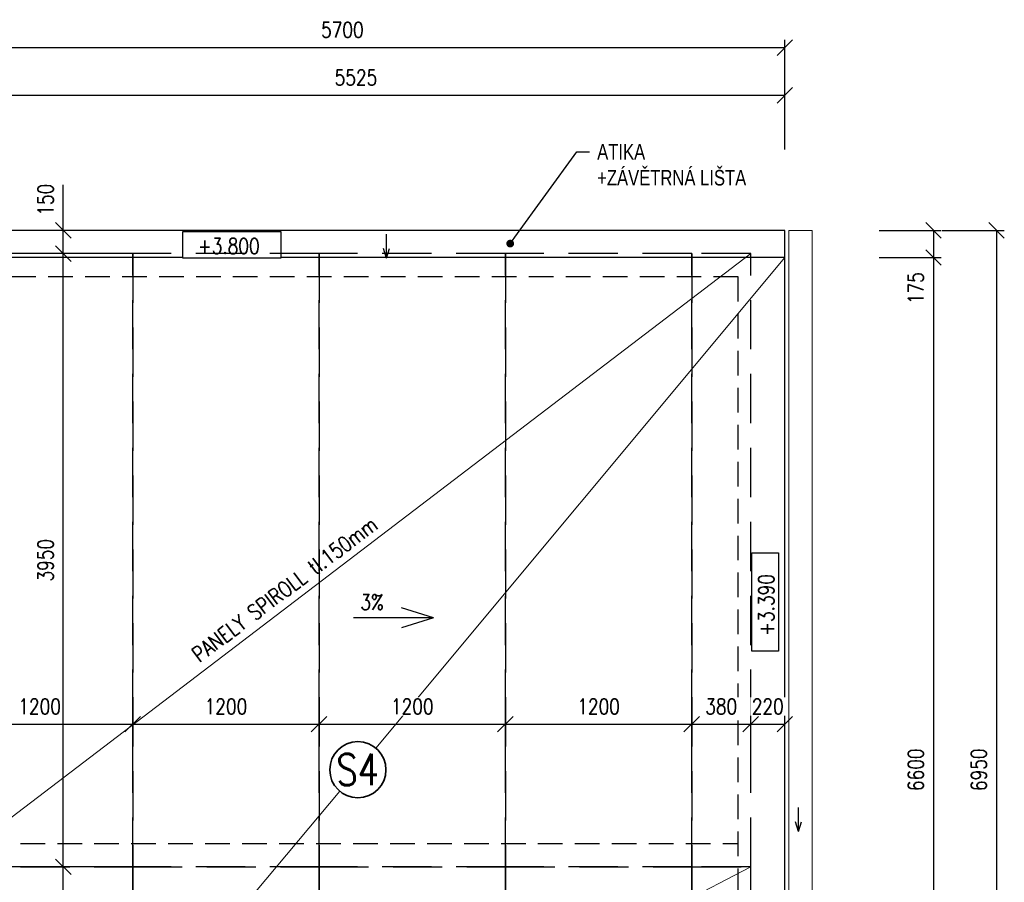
# Model space of a CAD drawing. Header units: millimetres. Extents: x -13560 to 57209, y -1473 to 35717.
# Tile 20 of 22: x 27835 to 34176, y 22680 to 28237. Entities that reach past the tile are written whole.
import ezdxf
from ezdxf import colors
from ezdxf.entities.mleader import LeaderData, LeaderLine
from ezdxf.enums import TextEntityAlignment as Align
from ezdxf.math import Vec2, Vec3

# ---------------------------------------------------------------- set-up
doc = ezdxf.new("R2010")
doc.units = ezdxf.units.MM
doc.header["$LTSCALE"] = 50
doc.set_wipeout_variables(frame=1)
doc.linetypes.add('HIDDEN', pattern=[9.525, 6.35, -3.175])
doc.layers.get('Defpoints').update_dxf_attribs({"color": 132})
for name, color, linetype, lineweight in [('CA_KOTY', 3, 'Continuous', 25), ('CA_NEVHRA', 3, 'HIDDEN', 25), ('CA_POHHRA18', 8, 'Continuous', 18), ('CA_POHHRA25', 7, 'Continuous', 25), ('CA_TEXT25', 7, 'Continuous', 25), ('CA_TEXT35', 62, 'Continuous', 35)]:
    doc.layers.add(name, color=color, linetype=linetype, lineweight=lineweight)
doc.layers.add('Obrysy', color=2, linetype='Continuous')
doc.styles.add('ARIAL', font='arial.ttf')
doc.styles.add('ROMANS', font='romans.shx', dxfattribs={"width": 0.8})
doc.styles.get("Standard").update_dxf_attribs({"font": 'arial.ttf'})
doc.dimstyles.new('A-50_(2.5)', dxfattribs={"dimscale": 50, "dimtxt": 2, "dimasz": 2, "dimexe": 1, "dimexo": 2, "dimgap": 0, "dimtad": 0, "dimdec": 0, "dimrnd": 1, "dimtxsty": 'ROMANS', "dimblk1": 'OBLIQUE', "dimblk2": 'OBLIQUE', "dimsah": 1, "dimcen": 2, "dimclrd": 256, "dimclre": 256, "dimclrt": 256, "dimadec": 1, "dimazin": 2, "dimtfac": 0.714286, "dimtdec": 0, "dimtmove": 0, "dimatfit": 3, "dimldrblk": 'DOTSMALL', "dimfxl": 7, "dimfxlon": 1, "dimtvp": 1.142857, "dimtfill": 1, "dimtolj": 1, "dimlwd": -1, "dimlwe": -1, "dimarcsym": 0})

# ---------------------------------------------------------------- blocks, each defined once
blk = doc.blocks.new('_Oblique')
at = {"color": 0, "linetype": 'ByBlock', "lineweight": -2}
blk.add_line((-0.5, -0.5), (0.5, 0.5), dxfattribs=at)
blk = doc.blocks.new('*D63')
at = {"layer": 'CA_KOTY', "transparency": 16777216}
for p, q in [((33370.4, 26879.6), (33770.4, 26879.6)), ((33720.4, 26879.6), (33720.4, 26704.6)), ((33370.4, 26704.6), (33770.4, 26704.6)), ((33720.4, 26704.6), (33720.4, 26410.3))]:
    blk.add_line(p, q, dxfattribs=at)
at = {"layer": 'Defpoints', "color": 0, "transparency": 16777216}
for p in [(32763, 26879.6), (32763, 26704.6), (33720.4, 26704.6)]:
    blk.add_point(p, dxfattribs=at)
at = {"layer": 'CA_KOTY', "transparency": 16777216, "xscale": 100, "yscale": 100, "zscale": 100}
for p, rotation in [((33720.4, 26879.6), 90), ((33720.4, 26704.6), 270)]:
    blk.add_blockref('_Oblique', p, dxfattribs=dict(at, rotation=rotation))
at = {"layer": 'CA_KOTY', "transparency": 16777216, "insert": (33606.1, 26507.4), "char_height": 100, "attachment_point": 5, "rotation": 90, "style": 'ROMANS', "bg_fill": 3, "box_fill_scale": 1.1, "bg_fill_color": 256, "bg_fill_true_color": 13158600, "bg_fill_transparency": 0}
blk.add_mtext('\\A1;175', dxfattribs=at)
blk = doc.blocks.new('_DotSmall')
at = {"color": 0, "linetype": 'ByBlock', "const_width": 0.5}
blk.add_lwpolyline([(-0.0625, 0, 1), (0.0625, 0, 1)], format="xyb", close=True, dxfattribs=at)
blk = doc.blocks.new('*D64')
at = {"layer": 'CA_KOTY', "transparency": 16777216}
for p, q in [((33370.4, 26704.6), (33770.4, 26704.6)), ((33720.4, 26704.6), (33720.4, 20104.6)), ((33370.4, 20104.6), (33770.4, 20104.6))]:
    blk.add_line(p, q, dxfattribs=at)
at = {"layer": 'Defpoints', "color": 0, "transparency": 16777216}
for p in [(32763, 26704.6), (32763, 20104.6), (33720.4, 20104.6)]:
    blk.add_point(p, dxfattribs=at)
at = {"layer": 'CA_KOTY', "transparency": 16777216, "xscale": 100, "yscale": 100, "zscale": 100}
for p, rotation in [((33720.4, 26704.6), 90), ((33720.4, 20104.6), 270)]:
    blk.add_blockref('_Oblique', p, dxfattribs=dict(at, rotation=rotation))
at = {"layer": 'CA_KOTY', "transparency": 16777216, "insert": (33606.1, 23404.6), "char_height": 100, "attachment_point": 5, "rotation": 90, "style": 'ROMANS', "bg_fill": 3, "box_fill_scale": 1.1, "bg_fill_color": 256, "bg_fill_true_color": 13158600, "bg_fill_transparency": 0}
blk.add_mtext('\\A1;6600', dxfattribs=at)
blk = doc.blocks.new('*D60')
at = {"layer": 'CA_KOTY', "transparency": 16777216}
for p, q in [((27238, 27399.8), (27238, 27799.8)), ((32763, 27399.8), (32763, 27799.8)), ((27238, 27749.8), (32763, 27749.8))]:
    blk.add_line(p, q, dxfattribs=at)
at = {"layer": 'Defpoints', "color": 0, "transparency": 16777216}
for p in [(32763, 27749.8), (32763, 26879.6), (27238, 26704.6)]:
    blk.add_point(p, dxfattribs=at)
at = {"layer": 'CA_KOTY', "transparency": 16777216, "xscale": 100, "yscale": 100, "zscale": 100, "rotation": 180}
blk.add_blockref('_Oblique', (27238, 27749.8), dxfattribs=at)
at = {"layer": 'CA_KOTY', "transparency": 16777216, "xscale": 100, "yscale": 100, "zscale": 100}
blk.add_blockref('_Oblique', (32763, 27749.8), dxfattribs=at)
at = {"layer": 'CA_KOTY', "transparency": 16777216, "insert": (30000.5, 27864.1), "char_height": 100, "attachment_point": 5, "style": 'ROMANS', "bg_fill": 3, "box_fill_scale": 1.1, "bg_fill_color": 256, "bg_fill_true_color": 13158600, "bg_fill_transparency": 0}
blk.add_mtext('\\A1;5525', dxfattribs=at)
blk = doc.blocks.new('*D66')
at = {"layer": 'CA_KOTY', "transparency": 16777216}
for p, q in [((27063, 27707), (27063, 28107)), ((32763, 27707), (32763, 28107)), ((27063, 28057), (32763, 28057))]:
    blk.add_line(p, q, dxfattribs=at)
at = {"layer": 'Defpoints', "color": 0, "transparency": 16777216}
for p in [(32763, 28057), (27063, 26879.6), (32763, 26879.6)]:
    blk.add_point(p, dxfattribs=at)
at = {"layer": 'CA_KOTY', "transparency": 16777216, "xscale": 100, "yscale": 100, "zscale": 100, "rotation": 180}
blk.add_blockref('_Oblique', (27063, 28057), dxfattribs=at)
at = {"layer": 'CA_KOTY', "transparency": 16777216, "xscale": 100, "yscale": 100, "zscale": 100}
blk.add_blockref('_Oblique', (32763, 28057), dxfattribs=at)
at = {"layer": 'CA_KOTY', "transparency": 16777216, "insert": (29913, 28171.3), "char_height": 100, "attachment_point": 5, "style": 'ROMANS', "bg_fill": 3, "box_fill_scale": 1.1, "bg_fill_color": 256, "bg_fill_true_color": 13158600, "bg_fill_transparency": 0}
blk.add_mtext('\\A1;5700', dxfattribs=at)
blk = doc.blocks.new('*D67')
at = {"layer": 'CA_KOTY', "transparency": 16777216}
for p, q in [((33776.3, 26879.6), (34176.3, 26879.6)), ((34126.3, 26879.6), (34126.3, 19929.6)), ((33776.3, 19929.6), (34176.3, 19929.6))]:
    blk.add_line(p, q, dxfattribs=at)
at = {"layer": 'Defpoints', "color": 0, "transparency": 16777216}
for p in [(32763, 26879.6), (32763, 19929.6), (34126.3, 19929.6)]:
    blk.add_point(p, dxfattribs=at)
at = {"layer": 'CA_KOTY', "transparency": 16777216, "xscale": 100, "yscale": 100, "zscale": 100}
for p, rotation in [((34126.3, 26879.6), 90), ((34126.3, 19929.6), 270)]:
    blk.add_blockref('_Oblique', p, dxfattribs=dict(at, rotation=rotation))
at = {"layer": 'CA_KOTY', "transparency": 16777216, "insert": (34012, 23404.6), "char_height": 100, "attachment_point": 5, "rotation": 90, "style": 'ROMANS', "bg_fill": 3, "box_fill_scale": 1.1, "bg_fill_color": 256, "bg_fill_true_color": 13158600, "bg_fill_transparency": 0}
blk.add_mtext('\\A1;6950', dxfattribs=at)
blk = doc.blocks.new('*D102')
at = {"layer": 'CA_KOTY', "transparency": 16777216}
for p, q in [((27363, 23348), (27363, 23748)), ((28563, 23348), (28563, 23748)), ((27363, 23698), (28563, 23698))]:
    blk.add_line(p, q, dxfattribs=at)
at = {"layer": 'Defpoints', "color": 0, "transparency": 16777216}
for p in [(28563, 23698), (27363, 22779.6), (28563, 22779.6)]:
    blk.add_point(p, dxfattribs=at)
at = {"layer": 'CA_KOTY', "transparency": 16777216, "xscale": 100, "yscale": 100, "zscale": 100, "rotation": 180}
blk.add_blockref('_Oblique', (27363, 23698), dxfattribs=at)
at = {"layer": 'CA_KOTY', "transparency": 16777216, "xscale": 100, "yscale": 100, "zscale": 100}
blk.add_blockref('_Oblique', (28563, 23698), dxfattribs=at)
at = {"layer": 'CA_KOTY', "transparency": 16777216, "insert": (27963, 23812.3), "char_height": 100, "attachment_point": 5, "style": 'ROMANS', "bg_fill": 3, "box_fill_scale": 1.1, "bg_fill_color": 256, "bg_fill_true_color": 13158600, "bg_fill_transparency": 0}
blk.add_mtext('\\A1;1200', dxfattribs=at)
blk = doc.blocks.new('*D103')
at = {"layer": 'CA_KOTY', "transparency": 16777216}
for p, q in [((32163, 23348), (32163, 23748)), ((32543, 23348), (32543, 23748)), ((32163, 23698), (32543, 23698))]:
    blk.add_line(p, q, dxfattribs=at)
at = {"layer": 'Defpoints', "color": 0, "transparency": 16777216}
for p in [(32543, 23698), (32163, 22779.6), (32543, 22779.6)]:
    blk.add_point(p, dxfattribs=at)
at = {"layer": 'CA_KOTY', "transparency": 16777216, "xscale": 100, "yscale": 100, "zscale": 100, "rotation": 180}
blk.add_blockref('_Oblique', (32163, 23698), dxfattribs=at)
at = {"layer": 'CA_KOTY', "transparency": 16777216, "xscale": 100, "yscale": 100, "zscale": 100}
blk.add_blockref('_Oblique', (32543, 23698), dxfattribs=at)
at = {"layer": 'CA_KOTY', "transparency": 16777216, "insert": (32353, 23812.3), "char_height": 100, "attachment_point": 5, "style": 'ROMANS', "bg_fill": 3, "box_fill_scale": 1.1, "bg_fill_color": 256, "bg_fill_true_color": 13158600, "bg_fill_transparency": 0}
blk.add_mtext('\\A1;380', dxfattribs=at)
blk = doc.blocks.new('*D104')
at = {"layer": 'CA_KOTY', "transparency": 16777216}
for p, q in [((28263, 22779.6), (28065.8, 22779.6)), ((28115.8, 20079.6), (28115.8, 22779.6)), ((28263, 20079.6), (28065.8, 20079.6))]:
    blk.add_line(p, q, dxfattribs=at)
at = {"layer": 'Defpoints', "color": 0, "transparency": 16777216}
for p in [(28115.8, 22779.6), (28363, 22779.6), (28363, 20079.6)]:
    blk.add_point(p, dxfattribs=at)
at = {"layer": 'CA_KOTY', "transparency": 16777216, "xscale": 100, "yscale": 100, "zscale": 100}
for p, rotation in [((28115.8, 22779.6), 90), ((28115.8, 20079.6), 270)]:
    blk.add_blockref('_Oblique', p, dxfattribs=dict(at, rotation=rotation))
at = {"layer": 'CA_KOTY', "transparency": 16777216, "insert": (28001.5, 21429.6), "char_height": 100, "attachment_point": 5, "rotation": 90, "style": 'ROMANS', "bg_fill": 3, "box_fill_scale": 1.1, "bg_fill_color": 256, "bg_fill_true_color": 13158600, "bg_fill_transparency": 0}
blk.add_mtext('\\A1;2700', dxfattribs=at)
blk = doc.blocks.new('*D105')
at = {"layer": 'CA_KOTY', "transparency": 16777216}
for p, q in [((28263, 26729.6), (28065.8, 26729.6)), ((28115.8, 22779.6), (28115.8, 26729.6)), ((28263, 22779.6), (28065.8, 22779.6))]:
    blk.add_line(p, q, dxfattribs=at)
at = {"layer": 'Defpoints', "color": 0, "transparency": 16777216}
for p in [(28115.8, 26729.6), (28363, 26729.6), (28363, 22779.6)]:
    blk.add_point(p, dxfattribs=at)
at = {"layer": 'CA_KOTY', "transparency": 16777216, "xscale": 100, "yscale": 100, "zscale": 100}
for p, rotation in [((28115.8, 26729.6), 90), ((28115.8, 22779.6), 270)]:
    blk.add_blockref('_Oblique', p, dxfattribs=dict(at, rotation=rotation))
at = {"layer": 'CA_KOTY', "transparency": 16777216, "insert": (28001.5, 24754.6), "char_height": 100, "attachment_point": 5, "rotation": 90, "style": 'ROMANS', "bg_fill": 3, "box_fill_scale": 1.1, "bg_fill_color": 256, "bg_fill_true_color": 13158600, "bg_fill_transparency": 0}
blk.add_mtext('\\A1;3950', dxfattribs=at)
blk = doc.blocks.new('*D106')
at = {"layer": 'CA_KOTY', "transparency": 16777216}
for p, q in [((28115.8, 26879.6), (28115.8, 27173.9)), ((28465.8, 26879.6), (28065.8, 26879.6)), ((28115.8, 26729.6), (28115.8, 26879.6)), ((28263, 26729.6), (28065.8, 26729.6))]:
    blk.add_line(p, q, dxfattribs=at)
at = {"layer": 'Defpoints', "color": 0, "transparency": 16777216}
for p in [(28115.8, 26879.6), (32763, 26879.6), (28363, 26729.6)]:
    blk.add_point(p, dxfattribs=at)
at = {"layer": 'CA_KOTY', "transparency": 16777216, "xscale": 100, "yscale": 100, "zscale": 100}
for p, rotation in [((28115.8, 26879.6), 90), ((28115.8, 26729.6), 270)]:
    blk.add_blockref('_Oblique', p, dxfattribs=dict(at, rotation=rotation))
at = {"layer": 'CA_KOTY', "transparency": 16777216, "insert": (28001.5, 27076.7), "char_height": 100, "attachment_point": 5, "rotation": 90, "style": 'ROMANS', "bg_fill": 3, "box_fill_scale": 1.1, "bg_fill_color": 256, "bg_fill_true_color": 13158600, "bg_fill_transparency": 0}
blk.add_mtext('\\A1;150', dxfattribs=at)
blk = doc.blocks.new('vk')
blk.add_lwpolyline([(-595, 344), (669, 344), (669, 0), (-595, 0)], close=True)
blk.add_wipeout([(-595, 344), (669, 344), (669, 0), (-595, 0)])
blk.add_lwpolyline([(-595, 344), (669, 344), (669, 0), (-595, 0)], close=True)
at = {"style": 'ARIAL'}
blk.add_attdef('VÝŠKOVÁ_KOTA', text='', height=200, dxfattribs=at).set_placement((-2, 57), align=Align.CENTER)
blk = doc.blocks.new('P2')
at = {"color": 0, "linetype": 'ByBlock'}
for q in [(4.13, 1.29), (10.33, 0), (4.13, -1.29)]:
    blk.add_line((0, 0), q, dxfattribs=at)
at = {"color": 1, "linetype": 'ByBlock'}
blk.add_attdef('A', (5.79, 1.88), '', height=5, dxfattribs=at)
blk = doc.blocks.new('_Dot')
at = {"layer": 'Obrysy', "color": 0, "lineweight": -2}
blk.add_line((-0.5, 0), (-1, 0), dxfattribs=at)
at = {"layer": 'Obrysy', "color": 0, "const_width": 0.5}
blk.add_lwpolyline([(-0.25, 0, 1), (0.25, 0, 1)], format="xyb", close=True, dxfattribs=at)
blk = doc.blocks.new('*D148')
at = {"layer": 'CA_KOTY', "transparency": 16777216}
for p, q in [((28563, 23348), (28563, 23748)), ((29763, 23348), (29763, 23748)), ((28563, 23698), (29763, 23698))]:
    blk.add_line(p, q, dxfattribs=at)
at = {"layer": 'Defpoints', "color": 0, "transparency": 16777216}
for p in [(29763, 23698), (28563, 22779.6), (29763, 22779.6)]:
    blk.add_point(p, dxfattribs=at)
at = {"layer": 'CA_KOTY', "transparency": 16777216, "xscale": 100, "yscale": 100, "zscale": 100, "rotation": 180}
blk.add_blockref('_Oblique', (28563, 23698), dxfattribs=at)
at = {"layer": 'CA_KOTY', "transparency": 16777216, "xscale": 100, "yscale": 100, "zscale": 100}
blk.add_blockref('_Oblique', (29763, 23698), dxfattribs=at)
at = {"layer": 'CA_KOTY', "transparency": 16777216, "insert": (29163, 23812.3), "char_height": 100, "attachment_point": 5, "style": 'ROMANS', "bg_fill": 3, "box_fill_scale": 1.1, "bg_fill_color": 256, "bg_fill_true_color": 13158600, "bg_fill_transparency": 0}
blk.add_mtext('\\A1;1200', dxfattribs=at)
blk = doc.blocks.new('*D149')
at = {"layer": 'CA_KOTY', "transparency": 16777216}
for p, q in [((29763, 23348), (29763, 23748)), ((30963, 23348), (30963, 23748)), ((29763, 23698), (30963, 23698))]:
    blk.add_line(p, q, dxfattribs=at)
at = {"layer": 'Defpoints', "color": 0, "transparency": 16777216}
for p in [(30963, 23698), (29763, 22779.6), (30963, 22779.6)]:
    blk.add_point(p, dxfattribs=at)
at = {"layer": 'CA_KOTY', "transparency": 16777216, "xscale": 100, "yscale": 100, "zscale": 100, "rotation": 180}
blk.add_blockref('_Oblique', (29763, 23698), dxfattribs=at)
at = {"layer": 'CA_KOTY', "transparency": 16777216, "xscale": 100, "yscale": 100, "zscale": 100}
blk.add_blockref('_Oblique', (30963, 23698), dxfattribs=at)
at = {"layer": 'CA_KOTY', "transparency": 16777216, "insert": (30363, 23812.3), "char_height": 100, "attachment_point": 5, "style": 'ROMANS', "bg_fill": 3, "box_fill_scale": 1.1, "bg_fill_color": 256, "bg_fill_true_color": 13158600, "bg_fill_transparency": 0}
blk.add_mtext('\\A1;1200', dxfattribs=at)
blk = doc.blocks.new('*D150')
at = {"layer": 'CA_KOTY', "transparency": 16777216}
for p, q in [((30963, 23348), (30963, 23748)), ((32163, 23348), (32163, 23748)), ((30963, 23698), (32163, 23698))]:
    blk.add_line(p, q, dxfattribs=at)
at = {"layer": 'Defpoints', "color": 0, "transparency": 16777216}
for p in [(32163, 23698), (30963, 22779.6), (32163, 22779.6)]:
    blk.add_point(p, dxfattribs=at)
at = {"layer": 'CA_KOTY', "transparency": 16777216, "xscale": 100, "yscale": 100, "zscale": 100, "rotation": 180}
blk.add_blockref('_Oblique', (30963, 23698), dxfattribs=at)
at = {"layer": 'CA_KOTY', "transparency": 16777216, "xscale": 100, "yscale": 100, "zscale": 100}
blk.add_blockref('_Oblique', (32163, 23698), dxfattribs=at)
at = {"layer": 'CA_KOTY', "transparency": 16777216, "insert": (31563, 23812.3), "char_height": 100, "attachment_point": 5, "style": 'ROMANS', "bg_fill": 3, "box_fill_scale": 1.1, "bg_fill_color": 256, "bg_fill_true_color": 13158600, "bg_fill_transparency": 0}
blk.add_mtext('\\A1;1200', dxfattribs=at)
blk = doc.blocks.new('bub')
at = {"layer": 'CA_TEXT35'}
blk.add_circle((0, 362), 362, dxfattribs=at)
at = {"layer": 'CA_TEXT35', "style": 'ROMANS', "width": 0.8}
blk.add_attdef('C', text='', height=402, dxfattribs=at).set_placement((-2, 364), align=Align.MIDDLE_CENTER)
blk = doc.blocks.new('*D153')
at = {"layer": 'CA_KOTY', "transparency": 16777216}
for p, q in [((32543, 23348), (32543, 23748)), ((32763, 23348), (32763, 23748)), ((32543, 23698), (32763, 23698))]:
    blk.add_line(p, q, dxfattribs=at)
at = {"layer": 'Defpoints', "color": 0, "transparency": 16777216}
for p in [(32763, 23698), (32543, 22779.6), (32763, 22779.6)]:
    blk.add_point(p, dxfattribs=at)
at = {"layer": 'CA_KOTY', "transparency": 16777216, "xscale": 100, "yscale": 100, "zscale": 100, "rotation": 180}
blk.add_blockref('_Oblique', (32543, 23698), dxfattribs=at)
at = {"layer": 'CA_KOTY', "transparency": 16777216, "xscale": 100, "yscale": 100, "zscale": 100}
blk.add_blockref('_Oblique', (32763, 23698), dxfattribs=at)
at = {"layer": 'CA_KOTY', "transparency": 16777216, "insert": (32653, 23812.3), "char_height": 100, "attachment_point": 5, "style": 'ROMANS', "bg_fill": 3, "box_fill_scale": 1.1, "bg_fill_color": 256, "bg_fill_true_color": 13158600, "bg_fill_transparency": 0}
blk.add_mtext('\\A1;220', dxfattribs=at)

msp = doc.modelspace()

# ---------------------------------------------------------------- linework, layer by layer
at = {"layer": 'CA_NEVHRA', "ltscale": 0.5}
for p, q in [((32463, 26579.6), (27363, 26579.6)), ((32463, 20229.6), (32463, 26579.6)), ((27363, 22929.6), (32463, 22929.6))]:
    msp.add_line(p, q, dxfattribs=at)
at = {"layer": 'CA_NEVHRA', "color": 8}
for points in [[(27363, 22779.6), (28563, 22779.6), (28563, 26729.6), (27363, 26729.6)], [(30963, 22779.6), (32163, 22779.6), (32163, 26729.6), (30963, 26729.6)], [(27363, 20079.6), (28563, 20079.6), (28563, 22779.6), (27363, 22779.6)], [(28563, 20079.6), (29763, 20079.6), (29763, 22779.6), (28563, 22779.6)], [(29763, 20079.6), (30963, 20079.6), (30963, 22779.6), (29763, 22779.6)], [(30963, 20079.6), (32163, 20079.6), (32163, 22779.6), (30963, 22779.6)], [(32163, 20079.6), (32543, 20079.6), (32543, 22779.6), (32163, 22779.6)]]:
    msp.add_lwpolyline(points, close=True, dxfattribs=at)
at = {"layer": 'CA_POHHRA18'}
for p, q in [((29896.8, 23266.1), (27238, 20104.6)), ((27363, 20079.6), (32543, 22779.6))]:
    msp.add_line(p, q, dxfattribs=at)
msp.add_lwpolyline([(32788, 19929.6), (32938, 19929.6), (32938, 26879.6), (32788, 26879.6)], close=True, dxfattribs=at)
at = {"layer": 'CA_POHHRA25'}
for p, q in [((32763, 26879.6), (27063, 26879.6)), ((32763, 19929.6), (32763, 26879.6)), ((32763, 26704.6), (27238, 26704.6))]:
    msp.add_line(p, q, dxfattribs=at)

# ---------------------------------------------------------------- block references
at = {"layer": 'CA_KOTY', "color": 8, "xscale": 15, "yscale": 15, "zscale": 15, "rotation": 90.00000000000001}
for p in [(30196.8, 26700.3), (32850.5, 23006.5)]:
    msp.add_blockref('P2', p, dxfattribs=at)
at = {"layer": 'CA_KOTY'}
ref = msp.add_blockref('vk', (32721.9, 24467.2), dxfattribs=dict(at, xscale=0.5, yscale=0.5, zscale=0.5, rotation=90))
ref.add_attrib('VÝŠKOVÁ_KOTA', '+3.390', dxfattribs={"height": 100, "rotation": 90, "style": 'ROMANS', "width": 0.8}).set_placement((32693.2, 24466.3), align=Align.CENTER)
ref = msp.add_blockref('P2', (30500.8, 24383.8), dxfattribs=dict(at, xscale=-50, yscale=50, zscale=50))
ref.add_attrib('A', '3%', dxfattribs={"layer": '0', "linetype": 'ByBlock', "height": 100, "style": 'ROMANS', "width": 0.8}).set_placement((30028.9, 24534.6), align=Align.TOP_LEFT)
at = {"layer": 'CA_TEXT35', "xscale": 0.5, "yscale": 0.5, "zscale": 0.5}
msp.add_blockref('bub', (30013, 23223.8), dxfattribs=at).add_auto_attribs({'C': 'S4'})

# ---------------------------------------------------------------- next in the draw order: linework, layer by layer
at = {"layer": 'CA_NEVHRA', "color": 8}
msp.add_lwpolyline([(32163, 22779.6), (32543, 22779.6), (32543, 26729.6), (32163, 26729.6)], close=True, dxfattribs=at)

# ---------------------------------------------------------------- next in the draw order: block references
at = {"layer": 'CA_KOTY'}
ref = msp.add_blockref('vk', (29182.3, 26700.1), dxfattribs=dict(at, xscale=0.5, yscale=0.5, zscale=0.5))
ref.add_attrib('VÝŠKOVÁ_KOTA', '+3.800', dxfattribs={"height": 100, "style": 'ROMANS', "width": 0.8}).set_placement((29181.4, 26728.8), align=Align.CENTER)

# ---------------------------------------------------------------- next in the draw order: texts
at = {"layer": 'CA_KOTY', "insert": (28992.1, 24091), "char_height": 100, "attachment_point": 7, "rotation": 37, "style": 'ROMANS', "bg_fill": 3, "box_fill_scale": 1.05, "bg_fill_color": 256, "bg_fill_transparency": 0}
msp.add_mtext('PANELY SPIROLL tl.150mm', dxfattribs=at)

# ---------------------------------------------------------------- next in the draw order: leaders
at = {"layer": 'CA_TEXT25'}
ml = msp.add_multileader_mtext('Standard', dxfattribs=at)
ml.set_content('\\pxsm1;{\\fTms Rmn|b0|i0|c238|p16;ATIKA \\P+ZÁVĚTRNÁ LIŠTA}', color=256, style='ROMANS')
ml.set_leader_properties()
ml.set_arrow_properties(name='DOT')
ml.build(insert=Vec2(0, 0))
ml.multileader.update_dxf_attribs({"dogleg_length": 50, "arrow_head_size": 50})
ctx = ml.context
ctx.base_point, ctx.char_height, ctx.arrow_head_size, ctx.landing_gap_size, ctx.plane_origin = Vec3(31504.2, 27385.5), 100, 50, 50, Vec3(27005.8, 11928.8)
notes = []
notes.append((ctx, [(0, (1, 1, 0), (31422.5, 27385.5), (1, 0), 81.7, [(1, [(30994, 26794.5)], 0, [])])]))
ctx.mtext.insert, ctx.mtext.line_spacing_factor, ctx.mtext.line_spacing_style, ctx.mtext.flow_direction = Vec3(31554.2, 27435.5), 0.9, 2, 5
ctx.mtext.has_bg_fill, ctx.mtext.bg_color, ctx.mtext.bg_scale_factor, ctx.mtext.bg_transparency, ctx.mtext.use_window_bg_color = 1, -1073741824, 1, 0, 1
for ctx, leaders in notes:
    for number, flags, end, landing, length, lines in leaders:
        leader = LeaderData()
        leader.index, (leader.has_last_leader_line, leader.has_dogleg_vector, leader.attachment_direction) = number, flags
        leader.last_leader_point, leader.dogleg_vector, leader.dogleg_length = Vec3(end), Vec3(landing), length
        for number, points, colour, breaks in lines:
            line = LeaderLine()
            line.index, line.vertices, line.color, line.breaks = number, Vec3.list(points), colors.encode_raw_color(colour), breaks
            leader.lines.append(line)
        ctx.leaders.append(leader)

# ---------------------------------------------------------------- next in the draw order: linework, layer by layer
at = {"layer": 'CA_NEVHRA', "color": 8}
for points in [[(28563, 22779.6), (29763, 22779.6), (29763, 26729.6), (28563, 26729.6)], [(29763, 22779.6), (30963, 22779.6), (30963, 26729.6), (29763, 26729.6)]]:
    msp.add_lwpolyline(points, close=True, dxfattribs=at)
at = {"layer": 'CA_POHHRA18'}
for p, q in [((27363, 22779.6), (32543, 26729.6)), ((32763, 26704.6), (30129.3, 23543.1))]:
    msp.add_line(p, q, dxfattribs=at)

# ---------------------------------------------------------------- next in the draw order: dimensions: what is measured, and where the dimension line sits
at = {"layer": 'CA_KOTY'}
dim = msp.add_linear_dim(base=(33720.4, 26704.6), p1=(32763, 26879.6), p2=(32763, 26704.6), angle=90, dimstyle='A-50_(2.5)', dxfattribs=at)
dim.commit()
dim.dimension.update_dxf_attribs({"geometry": '*D63', "text_midpoint": (33606.1, 26507.4)})
dim = msp.add_linear_dim(base=(28563, 23698), p1=(27363, 22779.6), p2=(28563, 22779.6), dimstyle='A-50_(2.5)', dxfattribs=at)
dim.commit()
dim.dimension.update_dxf_attribs({"geometry": '*D102', "text_midpoint": (27963, 23812.3)})
dim = msp.add_linear_dim(base=(32543, 23698), p1=(32163, 22779.6), p2=(32543, 22779.6), dimstyle='A-50_(2.5)', override={"dimtmove": 1}, dxfattribs=at)
dim.commit()
dim.dimension.update_dxf_attribs({"geometry": '*D103', "text_midpoint": (32353, 23812.3)})

# ---------------------------------------------------------------- next in the draw order: dimensions: what is measured, and where the dimension line sits
for base, p1, p2, picture, middle in [((33720.4, 20104.6), (32763, 26704.6), (32763, 20104.6), '*D64', (33606.1, 23404.6)), ((28115.8, 22779.6), (28363, 20079.6), (28363, 22779.6), '*D104', (28001.5, 21429.6))]:
    dim = msp.add_linear_dim(base=base, p1=p1, p2=p2, angle=90, dimstyle='A-50_(2.5)', dxfattribs=at)
    dim.commit()
    dim.dimension.update_dxf_attribs({"geometry": picture, "text_midpoint": middle})
dim = msp.add_linear_dim(base=(29763, 23698), p1=(28563, 22779.6), p2=(29763, 22779.6), dimstyle='A-50_(2.5)', dxfattribs=at)
dim.commit()
dim.dimension.update_dxf_attribs({"geometry": '*D148', "text_midpoint": (29163, 23812.3)})

# ---------------------------------------------------------------- next in the draw order: dimensions: what is measured, and where the dimension line sits
dim = msp.add_linear_dim(base=(32763, 27749.8), p1=(27238, 26704.6), p2=(32763, 26879.6), dimstyle='A-50_(2.5)', override={"dimtmove": 1}, dxfattribs=at)
dim.commit()
dim.dimension.update_dxf_attribs({"geometry": '*D60', "text_midpoint": (30000.5, 27864.1)})
dim = msp.add_linear_dim(base=(30963, 23698), p1=(29763, 22779.6), p2=(30963, 22779.6), dimstyle='A-50_(2.5)', dxfattribs=at)
dim.commit()
dim.dimension.update_dxf_attribs({"geometry": '*D149', "text_midpoint": (30363, 23812.3)})

# ---------------------------------------------------------------- next in the draw order: dimensions: what is measured, and where the dimension line sits
for base, p1, p2, picture, middle in [((32763, 28057), (27063, 26879.6), (32763, 26879.6), '*D66', (29913, 28171.3)), ((32163, 23698), (30963, 22779.6), (32163, 22779.6), '*D150', (31563, 23812.3))]:
    dim = msp.add_linear_dim(base=base, p1=p1, p2=p2, dimstyle='A-50_(2.5)', dxfattribs=at)
    dim.commit()
    dim.dimension.update_dxf_attribs({"geometry": picture, "text_midpoint": middle})
dim = msp.add_linear_dim(base=(28115.8, 26729.6), p1=(28363, 22779.6), p2=(28363, 26729.6), angle=90, dimstyle='A-50_(2.5)', override={"dimtmove": 1}, dxfattribs=at)
dim.commit()
dim.dimension.update_dxf_attribs({"geometry": '*D105', "text_midpoint": (28001.5, 24754.6)})

# ---------------------------------------------------------------- next in the draw order: dimensions: what is measured, and where the dimension line sits
dim = msp.add_linear_dim(base=(34126.3, 19929.6), p1=(32763, 26879.6), p2=(32763, 19929.6), angle=90, dimstyle='A-50_(2.5)', dxfattribs=at)
dim.commit()
dim.dimension.update_dxf_attribs({"geometry": '*D67', "text_midpoint": (34012, 23404.6)})

# ---------------------------------------------------------------- next in the draw order: dimensions: what is measured, and where the dimension line sits
dim = msp.add_linear_dim(base=(28115.8, 26879.6), p1=(28363, 26729.6), p2=(32763, 26879.6), angle=90, dimstyle='A-50_(2.5)', dxfattribs=at)
dim.commit()
dim.dimension.update_dxf_attribs({"geometry": '*D106', "text_midpoint": (28001.5, 27076.7)})
dim = msp.add_linear_dim(base=(32763, 23698), p1=(32543, 22779.6), p2=(32763, 22779.6), dimstyle='A-50_(2.5)', dxfattribs=at)
dim.commit()
dim.dimension.update_dxf_attribs({"geometry": '*D153', "text_midpoint": (32653, 23812.3)})

doc.saveas('drawing.dxf')
